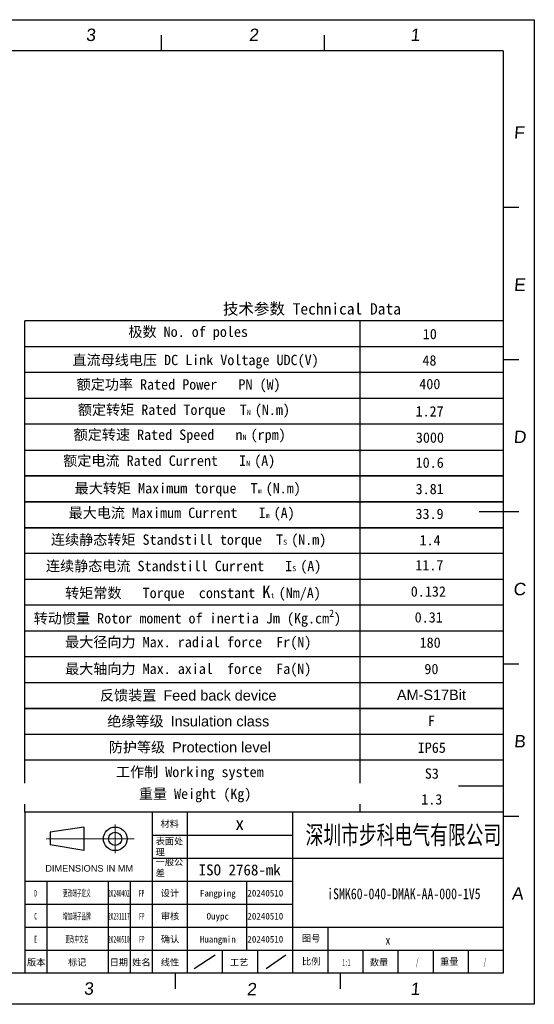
# Model space of a CAD drawing. Header units: millimetres. Extents: x 2752 to 3264, y 1607 to 1975.
# Tile 11 of 11: x 3071 to 3264, y 1607 to 1975. Entities that reach past the tile are written whole.
import ezdxf
from ezdxf.enums import TextEntityAlignment as Align

# ---------------------------------------------------------------- set-up
doc = ezdxf.new("R2010")
doc.units = ezdxf.units.MM
doc.linetypes.add('CENTER', pattern=[0.6, 0.375, -0.075, 0.075, -0.075])
for name, color, linetype in [('01_SOLID', 7, 'Continuous'), ('dimensoin', 7, 'Continuous'), ('RAHMEN025', 7, 'Continuous'), ('图框', 5, 'Continuous'), ('实线', 2, 'Continuous'), ('标注', 4, 'Continuous')]:
    doc.layers.add(name, color=color, linetype=linetype)
doc.layers.add('CENTER', color=1, linetype='CENTER', lineweight=5)
doc.styles.get("Standard").update_dxf_attribs({"font": 'arial.ttf'})
doc.styles.add('style1', font='SimSun.ttf', dxfattribs={"height": 5})

# ---------------------------------------------------------------- blocks, each defined once
blk = doc.blocks.new('biaozhuntukuang-08')
for p, q in [((3369.68, -4.99), (3369.68, -41.7)), ((3377.68, -4.99), (3377.68, -41.7)), ((3369.68, -10.24), (3401.68, -10.24)), ((3369.68, -15.48), (3401.68, -15.48)), ((3340.68, -20.73), (3345.68, -20.73)), ((3345.68, -20.73), (3345.68, -41.7)), ((3345.68, -20.73), (3401.68, -20.73)), ((3359.68, -20.73), (3359.68, -41.7)), ((3364.68, -20.73), (3364.68, -41.7)), ((3391.21, -20.73), (3391.21, -36.46)), ((3340.68, -25.97), (3345.68, -25.97)), ((3345.68, -25.97), (3401.68, -25.97)), ((3340.68, -31.21), (3401.68, -31.21)), ((3409.68, -31.21), (3409.68, -41.7)), ((3385.68, -36.46), (3385.68, -41.7)), ((3393.68, -36.46), (3393.68, -41.7)), ((3417.68, -36.46), (3417.68, -41.7)), ((3425.68, -36.46), (3425.68, -41.7)), ((3433.68, -36.46), (3433.68, -41.7)), ((3441.68, -36.46), (3441.68, -41.7))]:
    blk.add_line(p, q)
at = {"layer": 'CENTER'}
for p, q in [((3361.29, -7.84), (3361.29, -14.36)), ((3365.63, -11.1), (3345.56, -11.1))]:
    blk.add_line(p, q, dxfattribs=at)
at = {"layer": '图框'}
for p, q in [((3449.68, 168.32), (3152.68, 168.32)), ((3449.68, 168.32), (3449.68, -41.7)), ((3340.68, -4.99), (3340.68, -41.7)), ((3340.68, -4.99), (3449.68, -4.99)), ((3401.68, -4.99), (3401.68, -41.7)), ((3401.68, -15.48), (3449.68, -15.48)), ((3401.68, -31.21), (3449.68, -31.21)), ((3340.68, -36.46), (3345.68, -36.46)), ((3345.68, -36.46), (3401.68, -36.46)), ((3401.68, -36.46), (3449.68, -36.46)), ((3449.68, -41.7), (3152.68, -41.7))]:
    blk.add_line(p, q, dxfattribs=at)
at = {"layer": '实线'}
for p, q in [((3354.14, -8.41), (3346.51, -9.6)), ((3354.14, -8.41), (3354.14, -13.79)), ((3346.51, -9.6), (3346.51, -12.47)), ((3354.14, -13.79), (3346.51, -12.47))]:
    blk.add_line(p, q, dxfattribs=at)
for radius in [2.69, 1.5]:
    blk.add_circle((3361.29, -11.1), radius, dxfattribs=at)
at = {"layer": '标注', "color": 1}
for p, q in [((3145.61, 175.39), (3456.75, 175.39)), ((3456.75, 175.39), (3456.75, -48.77)), ((3371.72, 171.86), (3371.72, 168.32)), ((3408.85, 171.86), (3408.85, 168.32)), ((3453.22, 132.61), (3449.68, 132.61)), ((3453.22, 97.96), (3449.68, 97.96)), ((3453.22, 63.31), (3444.2, 63.31)), ((3453.22, 28.66), (3449.68, 28.66)), ((3453.22, -5.99), (3449.68, -5.99)), ((3374.96, -41.7), (3374.96, -45.24)), ((3412.55, -41.7), (3412.55, -45.24)), ((3456.75, -48.77), (3145.61, -48.77))]:
    blk.add_line(p, q, dxfattribs=at)
at = {"layer": '标注'}
for p, q in [((3379.28, -40.65), (3384.08, -37.51)), ((3395.66, -40.65), (3400.17, -37.51))]:
    blk.add_line(p, q, dxfattribs=at)
at = {"layer": 'RAHMEN025', "style": 'style1'}
blk.add_text('材料', height=1.5, dxfattribs=at).set_placement((3371.59, -8.44))
at = {"layer": 'RAHMEN025', "char_height": 1.5, "attachment_point": 1, "style": 'style1'}
for s, insert, width in [('表面处理{\\fArial|b0|i0|c0|p34;}', (3370.49, -10.88), 6.2824), ('一般公差', (3370.49, -15.64), 6.2824), ('{\\fArial|b0|i0|c0|p32;DIMENSIONS IN MM}', (3345.36, -17.07), 20.7228)]:
    blk.add_mtext(s, dxfattribs=dict(at, insert=insert, width=width))
at = {"layer": 'RAHMEN025', "style": 'style1', "flags": 4}
for tag, p in [('设计', (3373.77, -23.48)), ('设计人', (3384.66, -23.48)), ('设计日期', (3395.48, -23.48)), ('审核', (3373.77, -28.72)), ('审核人', (3384.66, -28.72)), ('审核日期', (3395.48, -28.72)), ('确认', (3373.77, -33.96)), ('确认人', (3384.66, -33.96)), ('确认日期', (3395.48, -33.96)), ('图号', (3405.93, -33.78)), ('比例', (3405.93, -39.03)), ('重量', (3437.39, -39.06)), ('版本', (3343.3, -39.21)), ('标记', (3352.64, -39.21)), ('日期', (3362.11, -39.21)), ('姓名', (3367.25, -39.21)), ('线性', (3373.77, -39.21)), ('工艺', (3389.51, -39.21)), ('数量', (3421.38, -39.21))]:
    blk.add_attdef(tag, text='', height=1.5, dxfattribs=at).set_placement(p, align=Align.MIDDLE_CENTER)
at = {"layer": 'RAHMEN025', "color": 5, "style": 'style1', "width": 0.8, "flags": 4}
blk.add_attdef('PARTNUMBER', text='', height=2.12, dxfattribs=at).set_placement((3423.42, -34.16), align=Align.MIDDLE_CENTER)
at = {"layer": '图框', "style": 'style1', "width": 0.5, "flags": 4}
for tag, p in [('MATERIAL', (3389.65, -7.62)), ('SURFACE', (3389.65, -12.97)), ('GENERAL-TOLERANCE', (3389.65, -18.18)), ('VERSION3', (3343.16, -23.48)), ('MARK3', (3352.56, -23.48)), ('DATE3', (3362.12, -23.48)), ('NAME3', (3367.31, -23.48)), ('VERSION2', (3343.16, -28.72)), ('MARK2', (3352.56, -28.72)), ('DATE2', (3362.12, -28.72)), ('NAME2', (3367.35, -28.72)), ('VERSION1', (3343.16, -33.96)), ('MARK1', (3352.56, -33.96)), ('DATE1', (3362.12, -33.96)), ('NAME1', (3367.35, -33.96)), ('SCALE', (3413.95, -39.21)), ('QUANTITY', (3430.07, -39.21)), ('WEIGHT', (3445.5, -39.08))]:
    blk.add_attdef(tag, text='', height=1.5, dxfattribs=at).set_placement(p, align=Align.MIDDLE_CENTER)
at = {"layer": '图框', "style": 'style1'}
for tag, width, p in [('深圳步进科技有限公司', 0.6, (3426.93, -10.11)), ('PARTNAME', 0.8, (3427.04, -23.57))]:
    blk.add_attdef(tag, text='', height=4.24, dxfattribs=dict(at, width=width)).set_placement(p, align=Align.MIDDLE)
at = {"layer": '标注', "color": 1, "oblique": 5}
for s, p in [('3', (3354.6, 170.53)), ('2', (3391.73, 170.53)), ('1', (3428.5, 170.53)), ('F', (3452.06, 148.3)), ('E', (3452.06, 113.65)), ('D', (3451.99, 79)), ('C', (3451.93, 44.35)), ('B', (3452.09, 9.7)), ('A', (3451.58, -24.95)), ('3', (3354.13, -46.59)), ('2', (3391.25, -46.74)), ('1', (3428.5, -46.68))]:
    blk.add_text(s, height=2.83, dxfattribs=at).set_placement(p)

msp = doc.modelspace()

# ---------------------------------------------------------------- linework, layer by layer
at = {"color": 1}
for p, q in [((3072.95, 1678.61), (3072.95, 1862.47)), ((3252.19, 1688.29), (3072.95, 1688.29))]:
    msp.add_line(p, q, dxfattribs=at)
at = {"layer": '01_SOLID', "color": 3}
msp.add_line((3198.57, 1678.61), (3198.57, 1862.47), dxfattribs=at)
at = {"layer": '01_SOLID', "color": 2}
for p, q in [((3072.95, 1814.08), (3252.19, 1814.08)), ((3072.95, 1804.41), (3252.19, 1804.41)), ((3072.95, 1794.73), (3252.19, 1794.73)), ((3072.95, 1785.05), (3252.19, 1785.05))]:
    msp.add_line(p, q, dxfattribs=at)
at = {"layer": 'dimensoin', "color": 2, "lineweight": 25}
for p, q in [((3252.19, 1862.47), (3072.95, 1862.47)), ((3252.19, 1852.79), (3072.95, 1852.79)), ((3252.19, 1843.11), (3072.95, 1843.11)), ((3252.19, 1833.44), (3072.95, 1833.44)), ((3252.19, 1823.76), (3072.95, 1823.76)), ((3252.19, 1804.41), (3072.95, 1804.41)), ((3252.19, 1804.41), (3072.95, 1804.41)), ((3252.19, 1804.41), (3072.95, 1804.41)), ((3252.19, 1804.41), (3072.95, 1804.41)), ((3252.19, 1804.41), (3072.95, 1804.41)), ((3252.19, 1804.41), (3072.95, 1804.41)), ((3252.19, 1804.41), (3072.95, 1804.41)), ((3252.19, 1794.73), (3072.95, 1794.73)), ((3252.19, 1794.73), (3072.95, 1794.73)), ((3252.19, 1794.73), (3072.95, 1794.73)), ((3252.19, 1794.73), (3072.95, 1794.73)), ((3252.19, 1785.05), (3072.95, 1785.05)), ((3252.19, 1785.05), (3072.95, 1785.05)), ((3252.19, 1775.38), (3072.95, 1775.38)), ((3252.19, 1765.7), (3072.95, 1765.7)), ((3252.19, 1756.02), (3072.95, 1756.02)), ((3252.19, 1746.35), (3072.95, 1746.35)), ((3252.19, 1746.35), (3072.95, 1746.35)), ((3252.19, 1736.67), (3072.95, 1736.67)), ((3252.19, 1726.99), (3072.95, 1726.99)), ((3252.19, 1717.32), (3072.95, 1717.32)), ((3252.19, 1717.32), (3072.95, 1717.32)), ((3252.19, 1717.32), (3072.95, 1717.32)), ((3072.95, 1717.32), (3252.19, 1717.32)), ((3072.95, 1717.32), (3252.19, 1717.32)), ((3252.19, 1717.32), (3072.95, 1717.32)), ((3252.19, 1707.64), (3072.95, 1707.64)), ((3252.19, 1707.64), (3072.95, 1707.64)), ((3252.19, 1697.96), (3072.95, 1697.96)), ((3252.19, 1697.96), (3072.95, 1697.96)), ((3252.19, 1697.96), (3072.95, 1697.96)), ((3252.19, 1697.96), (3072.95, 1697.96)), ((3252.19, 1697.96), (3072.95, 1697.96)), ((3252.19, 1697.96), (3072.95, 1697.96)), ((3252.19, 1697.96), (3072.95, 1697.96)), ((3252.19, 1697.96), (3072.95, 1697.96)), ((3252.19, 1678.61), (3072.95, 1678.61))]:
    msp.add_line(p, q, dxfattribs=at)

# ---------------------------------------------------------------- block references
at = {"layer": '标注'}
ref = msp.add_blockref('biaozhuntukuang-08', (-2420.57, 1686.82), dxfattribs=dict(at, xscale=1.644433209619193, yscale=1.644433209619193, zscale=1.644433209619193))
ref.add_attrib('PARTNAME', 'iSMK60-040-DMAK-AA-000-1V5', dxfattribs={"layer": '图框', "height": 4.0603, "style": 'style1', "width": 0.8}).set_placement((3214.97, 1648.07), align=Align.MIDDLE)
ref.add_attrib('比例', '比例', dxfattribs={"layer": 'RAHMEN025', "height": 2.467, "style": 'style1'}).set_placement((3180.25, 1622.65), align=Align.MIDDLE_CENTER)
ref.add_attrib('图号', '图号', dxfattribs={"layer": 'RAHMEN025', "height": 2.467, "style": 'style1'}).set_placement((3180.25, 1631.27), align=Align.MIDDLE_CENTER)
ref.add_attrib('VERSION1', 'E', dxfattribs={"layer": '图框', "height": 2.63, "style": 'style1', "width": 0.5}).set_placement((3077.03, 1630.97), align=Align.MIDDLE_CENTER)
ref.add_attrib('版本', '版本', dxfattribs={"layer": 'RAHMEN025', "height": 2.467, "style": 'style1'}).set_placement((3077.25, 1622.34), align=Align.MIDDLE_CENTER)
ref.add_attrib('NAME1', 'FP', dxfattribs={"layer": '图框', "height": 2.467, "style": 'style1', "width": 0.5}).set_placement((3116.8, 1630.97), align=Align.MIDDLE_CENTER)
ref.add_attrib('DATE1', '20240510', dxfattribs={"layer": '图框', "height": 2.467, "style": 'style1', "width": 0.5}).set_placement((3108.2, 1630.97), align=Align.MIDDLE_CENTER)
ref.add_attrib('日期', '日期', dxfattribs={"layer": 'RAHMEN025', "height": 2.467, "style": 'style1'}).set_placement((3108.19, 1622.34), align=Align.MIDDLE_CENTER)
ref.add_attrib('确认', '确认', dxfattribs={"layer": 'RAHMEN025', "height": 2.467, "style": 'style1'}).set_placement((3127.36, 1630.97), align=Align.MIDDLE_CENTER)
ref.add_attrib('PARTNUMBER', 'x', dxfattribs={"layer": 'RAHMEN025', "color": 5, "height": 3.49, "style": 'style1', "width": 0.8}).set_placement((3209, 1630.64), align=Align.MIDDLE_CENTER)
ref.add_attrib('数量', '数量', dxfattribs={"layer": 'RAHMEN025', "height": 2.467, "style": 'style1'}).set_placement((3205.65, 1622.34), align=Align.MIDDLE_CENTER)
ref.add_attrib('QUANTITY', '/', dxfattribs={"layer": '图框', "height": 2.47, "style": 'style1', "width": 0.5}).set_placement((3219.94, 1622.34), align=Align.MIDDLE_CENTER)
ref.add_attrib('深圳步进科技有限公司', '深圳市步科电气有限公司', dxfattribs={"layer": '图框', "height": 6.9771, "style": 'style1', "width": 0.7}).set_placement((3214.79, 1670.2), align=Align.MIDDLE)
ref.add_attrib('MARK1', '更改中文名', dxfattribs={"layer": '图框', "height": 2.467, "style": 'style1', "width": 0.5}).set_placement((3092.49, 1630.97), align=Align.MIDDLE_CENTER)
ref.add_attrib('标记', '标记', dxfattribs={"layer": 'RAHMEN025', "height": 2.467, "style": 'style1'}).set_placement((3092.61, 1622.34), align=Align.MIDDLE_CENTER)
ref.add_attrib('姓名', '姓名', dxfattribs={"layer": 'RAHMEN025', "height": 2.467, "style": 'style1'}).set_placement((3116.64, 1622.34), align=Align.MIDDLE_CENTER)
ref.add_attrib('审核', '审核', dxfattribs={"layer": 'RAHMEN025', "height": 2.467, "style": 'style1'}).set_placement((3127.36, 1639.59), align=Align.MIDDLE_CENTER)
ref.add_attrib('设计', '设计', dxfattribs={"layer": 'RAHMEN025', "height": 2.467, "style": 'style1'}).set_placement((3127.36, 1648.21), align=Align.MIDDLE_CENTER)
ref.add_attrib('确认人', 'Huangmin', dxfattribs={"layer": 'RAHMEN025', "height": 2.467, "style": 'style1'}).set_placement((3145.27, 1630.97), align=Align.MIDDLE_CENTER)
ref.add_attrib('审核人', 'Ouypc', dxfattribs={"layer": 'RAHMEN025', "height": 2.467, "style": 'style1'}).set_placement((3145.27, 1639.59), align=Align.MIDDLE_CENTER)
ref.add_attrib('VERSION2', 'C', dxfattribs={"layer": '图框', "height": 2.47, "style": 'style1', "width": 0.5}).set_placement((3077.03, 1639.59), align=Align.MIDDLE_CENTER)
ref.add_attrib('NAME2', 'FP', dxfattribs={"layer": '图框', "height": 2.467, "style": 'style1', "width": 0.5}).set_placement((3116.8, 1639.59), align=Align.MIDDLE_CENTER)
ref.add_attrib('DATE2', '20231117', dxfattribs={"layer": '图框', "height": 2.467, "style": 'style1', "width": 0.5}).set_placement((3108.2, 1639.59), align=Align.MIDDLE_CENTER)
ref.add_attrib('MARK2', '增加端子品牌', dxfattribs={"layer": '图框', "height": 2.467, "style": 'style1', "width": 0.5}).set_placement((3092.49, 1639.59), align=Align.MIDDLE_CENTER)
ref.add_attrib('VERSION3', 'D', dxfattribs={"layer": '图框', "height": 2.47, "style": 'style1', "width": 0.5}).set_placement((3077.03, 1648.21), align=Align.MIDDLE_CENTER)
ref.add_attrib('NAME3', 'FP', dxfattribs={"layer": '图框', "height": 2.467, "style": 'style1', "width": 0.5}).set_placement((3116.74, 1648.21), align=Align.MIDDLE_CENTER)
ref.add_attrib('DATE3', '20240402', dxfattribs={"layer": '图框', "height": 2.467, "style": 'style1', "width": 0.5}).set_placement((3108.2, 1648.21), align=Align.MIDDLE_CENTER)
ref.add_attrib('MARK3', '更改端子定义', dxfattribs={"layer": '图框', "height": 2.467, "style": 'style1', "width": 0.5}).set_placement((3092.49, 1648.21), align=Align.MIDDLE_CENTER)
ref.add_attrib('MATERIAL', 'x', dxfattribs={"layer": '图框', "height": 4.93, "style": 'style1'}).set_placement((3153.48, 1674.3), align=Align.MIDDLE_CENTER)
ref.add_attrib('GENERAL-TOLERANCE', 'ISO 2768-mk', dxfattribs={"layer": '图框', "height": 4.1111, "style": 'style1'}).set_placement((3153.48, 1656.93), align=Align.MIDDLE_CENTER)
ref.add_attrib('工艺', '工艺', dxfattribs={"layer": 'RAHMEN025', "height": 2.467, "style": 'style1'}).set_placement((3153.25, 1622.34), align=Align.MIDDLE_CENTER)
ref.add_attrib('确认日期', '20240510', dxfattribs={"layer": 'RAHMEN025', "height": 2.467, "style": 'style1'}).set_placement((3163.07, 1630.97), align=Align.MIDDLE_CENTER)
ref.add_attrib('审核日期', '20240510', dxfattribs={"layer": 'RAHMEN025', "height": 2.467, "style": 'style1'}).set_placement((3163.07, 1639.59), align=Align.MIDDLE_CENTER)
ref.add_attrib('SCALE', '1:1', dxfattribs={"layer": '图框', "height": 2.467, "style": 'style1', "width": 0.5}).set_placement((3193.44, 1622.34), align=Align.MIDDLE_CENTER)
ref.add_attrib('重量', '重量', dxfattribs={"layer": 'RAHMEN025', "height": 2.467, "style": 'style1'}).set_placement((3231.98, 1622.59), align=Align.MIDDLE_CENTER)
ref.add_attrib('WEIGHT', '/', dxfattribs={"layer": '图框', "height": 2.47, "style": 'style1', "width": 0.5}).set_placement((3245.32, 1622.55), align=Align.MIDDLE_CENTER)
ref.add_attrib('设计人', 'Fangping', dxfattribs={"layer": 'RAHMEN025', "height": 2.467, "style": 'style1'}).set_placement((3145.27, 1648.21), align=Align.MIDDLE_CENTER)
ref.add_attrib('设计日期', '20240510', dxfattribs={"layer": 'RAHMEN025', "height": 2.467, "style": 'style1'}).set_placement((3163.07, 1648.21), align=Align.MIDDLE_CENTER)
ref.add_attrib('线性', '线性', dxfattribs={"layer": 'RAHMEN025', "height": 2.467, "style": 'style1'}).set_placement((3127.36, 1622.34), align=Align.MIDDLE_CENTER)

# ---------------------------------------------------------------- texts
at = {"layer": '01_SOLID', "insert": (3180.53, 1866.74), "char_height": 4.2578, "width": 170.3117, "attachment_point": 5, "style": 'style1'}
msp.add_mtext('{\\C3;技术参数 Technical Data}', dxfattribs=at)
at = {"layer": '01_SOLID', "color": 3, "attachment_point": 5, "style": 'style1'}
for s, insert, char_height, width in [('{\\fSimSun|b0|i0|c134|p2;极数 }No. of poles', (3134.18, 1857.85), 3.8707, 193.3248), ('10', (3224.68, 1857.52), 3.871, 193.3248), ('{\\fSimSun|b0|i0|c134|p2;直流母线电压 }DC Link Voltage UDC(V)', (3136.95, 1847.2), 3.8707, 273.3718), ('48', (3224.54, 1847.66), 3.871, 193.3248), ('{\\fSimSun|b0|i0|c134|p2;额定功率 }Rated Power   PN (W)', (3130.59, 1838.17), 3.8707, 193.3248), ('400', (3224.68, 1838.81), 3.871, 193.3248), ('额定转矩 Rated Torque  T{\\H0.5x;N }(N.m)', (3132.57, 1828.65), 3.8707, 193.3248), ('1.27', (3224.58, 1828.58), 3.871, 193.3248), ('额定转速 Rated Speed   n{\\H0.5x;N }(rpm)', (3130.99, 1819.31), 3.8707, 193.3248), ('3000', (3224.72, 1818.77), 3.871, 193.3248), ('额定电流 Rated Current   I{\\H0.5x;N }(A)', (3127.08, 1809.63), 3.8707, 193.3248), ('10.6', (3224.63, 1809.37), 3.871, 193.3248), ('最大转矩 Maximum torque  T{\\H0.5x;m }(N.m)', (3134.01, 1799.27), 3.8707, 193.3248), ('3.81', (3224.63, 1799.51), 3.871, 193.3248), ('最大电流 Maximum Current   I{\\H0.5x;m }(A)', (3131.73, 1790.11), 3.8707, 193.3248), ('33.9', (3224.58, 1790.2), 3.871, 193.3248), ('连续静态转矩 Standstill torque  T{\\H0.5002x;S \\H1.999x;(N.m)}', (3134.34, 1780.03), 3.8707, 193.3248), ('1.4', (3224.77, 1780.34), 3.871, 193.3248), ('11.7', (3224.5, 1771), 3.871, 193.3248), ('连续静态电流 Standstill Current   I{\\H0.5002x;S\\H0.9996x; }(A)', (3132.47, 1770.19), 3.8707, 193.3248), ('转矩常数   Torque  constant {\\H1.2x;K\\H0.4167x;t \\H2x;(Nm/A)}', (3135.98, 1760.45), 3.8707, 193.3248), ('0.132', (3224.13, 1761.14), 3.871, 193.3248), ('\\A1;转动惯量 Rotor moment of inertia Jm (Kg.cm{\\H0.7x;\\S2^  ;\\H1.429x;)}', (3133.88, 1751.13), 3.8707, 193.3248), ('0.31', (3224.27, 1751.46), 3.871, 193.3248), ('最大径向力 Max. radial force  Fr(N)', (3134.2, 1741.72), 3.8707, 193.3248), ('180', (3224.81, 1742.01), 3.871, 193.3248), ('最大轴向力 Max. axial  force  Fa(N)', (3134.19, 1731.72), 3.8707, 193.3248), ('90', (3225.28, 1732.13), 3.871, 193.3248), ('{\\f宋体|b0|i0|c134|p2;反馈装置 \\fArial|b0|i0|c0|p34;Feed back device}', (3134.19, 1722.05), 3.8707, 193.3248), ('{\\fArial|b0|i0|c0|p34;AM-S17Bit}', (3225.28, 1722.45), 3.8707, 193.3248), ('{\\f宋体|b0|i0|c134|p2;绝缘等级 \\fArial|b0|i0|c0|p2;Insulation class}', (3134.19, 1712.37), 3.8707, 193.3248), ('F', (3225.28, 1712.78), 3.87, 193.3248), ('{\\f宋体|b0|i0|c134|p2;防护等级 \\fArial|b0|i0|c0|p2;Protection level}', (3134.78, 1702.65), 3.8707, 193.3248), ('IP65', (3225.42, 1702.66), 3.871, 193.3248), ('{\\f宋体|b0|i0|c134|p2;工作制 \\fSimSun|b0|i0|c134|p2;Working system}', (3134.78, 1692.97), 3.8707, 193.3248), ('S3', (3225.42, 1692.98), 3.871, 193.3248), ('1.3', (3225.42, 1683.31), 3.871, 193.3248)]:
    msp.add_mtext(s, dxfattribs=dict(at, insert=insert, char_height=char_height, width=width))

# ---------------------------------------------------------------- next in the draw order: texts
at = {"layer": '01_SOLID', "color": 3, "insert": (3136.77, 1684.8), "char_height": 3.8707, "width": 193.3248, "attachment_point": 5, "style": 'style1', "bg_fill": 2}
msp.add_mtext('重量 Weight (Kg)', dxfattribs=at)

doc.saveas('drawing.dxf')
